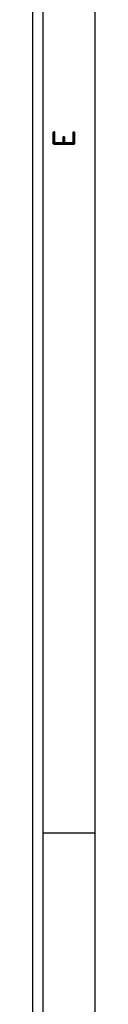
# Model space of a CAD drawing. Header units: inches. Extents: x 3 to 351, y 4 to 271.
# Tile 118 of 256: x 172.002 to 172.302, y 109.376 to 114.105. Entities that reach past the tile are written whole.
import ezdxf
from ezdxf.enums import TextEntityAlignment as Align

# ---------------------------------------------------------------- set-up
doc = ezdxf.new("R2010")
doc.units = ezdxf.units.IN
doc.header["$LTSCALE"] = 0.5
doc.header["$MEASUREMENT"] = 0
doc.layers.add('PLOTVIEW1', color=7, linetype='Continuous')
doc.styles.add('VERO5-RomanD', font='romand__.ttf')

msp = doc.modelspace()

# ---------------------------------------------------------------- linework, layer by layer
at = {"layer": 'PLOTVIEW1', "color": 97, "linetype": 'Continuous'}
for p, q in [((172.0017, 105.1975), (172.0017, 139.1975)), ((172.0517, 105.1975), (172.0517, 139.1975)), ((172.3017, 105.1975), (172.3017, 139.1975)), ((172.3017, 110.1975), (172.0517, 110.1975))]:
    msp.add_line(p, q, dxfattribs=at)

# ---------------------------------------------------------------- texts
at = {"layer": 'PLOTVIEW1', "color": 56, "linetype": 'Continuous', "style": 'VERO5-RomanD', "width": 1.001635}
msp.add_text('E', height=0.1, rotation=90, dxfattribs=at).set_placement((172.202, 113.4897), (172.202, 113.5793), align=Align.FIT)

doc.saveas('drawing.dxf')
